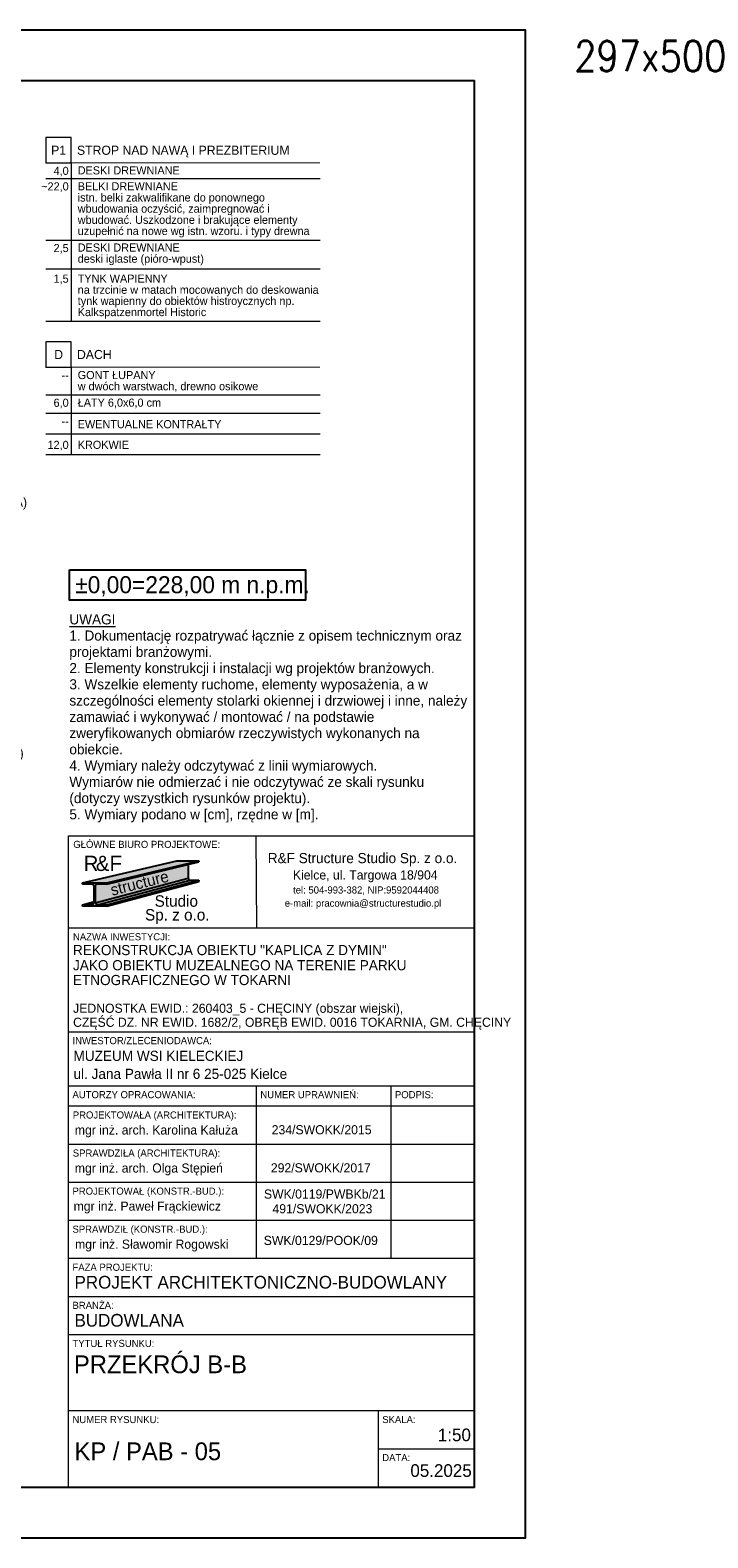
# Model space of a CAD drawing. Header units: centimetres. Extents: x 148485 to 162129, y -6573 to -2118.
# Tile 158 of 167: x 155867 to 156534, y -5088 to -3603. Entities that reach past the tile are written whole.
import ezdxf
from ezdxf.enums import TextEntityAlignment as Align

# ---------------------------------------------------------------- set-up
doc = ezdxf.new("R2010")
doc.units = ezdxf.units.CM
doc.header["$LTSCALE"] = 0.1
doc.layers.get('0').update_dxf_attribs({"color": 45})
for name, color, linetype, lineweight in [('A_opis_warstw', 60, 'Continuous', 13), ('A_Opisy', 7, 'Continuous', 18), ('HACZE', 52, 'Continuous', 9)]:
    doc.layers.add(name, color=color, linetype=linetype, lineweight=lineweight)
for name, color, linetype in [('A_wymiary_zewn', 4, 'Continuous'), ('Format', 7, 'Continuous'), ('ozn_graficzne_PROKON', 5, 'Continuous'), ('ozn_graficzne_R&F', 5, 'Continuous'), ('Section', 3, 'Continuous')]:
    doc.layers.add(name, color=color, linetype=linetype)
doc.styles.add('MtXpl_FL_Pismo_Techn', font='flptechn.ttf')
doc.styles.add('MtXpl_FL_Pismo_Techn_1', font='flptechn.ttf')
doc.styles.add('skala100(20)', font='simplex.shx', dxfattribs={"width": 0.85, "height": 21})
doc.styles.add('TECH', font='flptechn.ttf')

# ---------------------------------------------------------------- blocks, each defined once
blk = doc.blocks.new('tab_kaplica z dymin')
at = {"layer": 'A_wymiary_zewn', "true_color": 0xd7d6d6}
h = blk.add_hatch(color=254, dxfattribs=at)
h.dxf.hatch_style = 1
h.paths.add_polyline_path([(151234, -9049.8), (151212.4, -9049.8), (151119.4, -9071.6), (151143.4, -9071.6)])
at = {"layer": 'A_wymiary_zewn', "true_color": 0x848484}
h = blk.add_hatch(color=252, dxfattribs=at)
h.dxf.hatch_style = 1
h.paths.add_polyline_path([(151223.6, -9067.1), (151223.6, -9053.5), (151143.4, -9073), (151134.1, -9073, 0.414214), (151131.9, -9075.2), (151131.9, -9090.8, 0.037989), (151131.9, -9091.2)])
at = {"layer": 'A_wymiary_zewn', "true_color": 0x293133}
h = blk.add_hatch(color=250, dxfattribs=at)
h.dxf.hatch_style = 1
h.paths.add_polyline_path([(151234, -9051), (151234, -9049.8), (151143.4, -9071.6), (151143.4, -9073)])
h = blk.add_hatch(color=250, dxfattribs=at)
h.dxf.hatch_style = 1
edge = h.paths.add_edge_path()
edge.add_line((151119.4, -9093.1), (151128.7, -9093.1))
edge.add_arc((151128.7, -9090.8), 2.25, 270, 0)
edge.add_line((151131, -9090.8), (151131, -9075.2))
edge.add_arc((151128.7, -9075.2), 2.25, 0, 90)
edge.add_line((151128.7, -9073), (151119.4, -9073))
edge.add_line((151119.4, -9073), (151119.4, -9071.6))
edge.add_line((151119.4, -9071.6), (151143.4, -9071.6))
edge.add_line((151143.4, -9071.6), (151143.4, -9073))
edge.add_line((151143.4, -9073), (151134.1, -9073))
edge.add_arc((151134.1, -9075.2), 2.25, 90, 180)
edge.add_line((151131.9, -9075.2), (151131.9, -9090.8))
edge.add_arc((151134.1, -9090.8), 2.25, 180, 270)
edge.add_line((151134.1, -9093.1), (151143.4, -9093.1))
edge.add_line((151143.4, -9093.1), (151143.4, -9094.4))
edge.add_line((151143.4, -9094.4), (151119.4, -9094.4))
edge.add_line((151119.4, -9094.4), (151119.4, -9093.1))
at = {"layer": 'A_wymiary_zewn', "true_color": 0xafadad}
h = blk.add_hatch(color=253, dxfattribs=at)
h.dxf.hatch_style = 1
h.paths.add_polyline_path([(151225.6, -9069.1, -0.414214), (151223.6, -9067.1), (151131.9, -9091.2, 0.370396), (151134.1, -9093.1)])
at = {"layer": 'A_wymiary_zewn', "true_color": 0xd7d6d6}
h = blk.add_hatch(color=254, dxfattribs=at)
h.dxf.hatch_style = 1
h.paths.add_polyline_path([(151234, -9069.1), (151225.6, -9069.1), (151134.1, -9093.1), (151143.4, -9093.1)])
at = {"layer": 'A_wymiary_zewn', "true_color": 0x293133}
h = blk.add_hatch(color=250, dxfattribs=at)
h.dxf.hatch_style = 1
h.paths.add_polyline_path([(151234, -9070.3), (151234, -9069.1), (151143.4, -9093.1), (151143.4, -9094.4)])
at = {"layer": 'A_wymiary_zewn', "true_color": 0xafadad}
h = blk.add_hatch(color=253, dxfattribs=at)
h.dxf.hatch_style = 1
h.paths.add_polyline_path([(151131, -9090.8), (151131, -9090.1), (151119.4, -9093.1), (151128.7, -9093.1, 0.414214)])
at = {"color": 5}
for p, q in [((151105.6, -9025.2), (151505.6, -9025.2)), ((151105.6, -9666.7), (151105.6, -9025.2)), ((151505.6, -9025.2), (151505.6, -9666.7)), ((151505.6, -9666.7), (151105.6, -9666.7))]:
    blk.add_line(p, q, dxfattribs=at)
at = {"color": 4}
for p, q in [((151291.1, -9116.2), (151290.6, -9025.2)), ((151505.6, -9116.2), (151105.6, -9116.2)), ((151505.6, -9218.5), (151105.6, -9218.5)), ((151505.6, -9271.7), (151105.6, -9271.7)), ((151290.6, -9271.7), (151290.6, -9441.7)), ((151423.1, -9271.7), (151423.1, -9441.7)), ((151505.6, -9291.7), (151105.6, -9291.7)), ((151505.6, -9291.7), (151105.6, -9291.7)), ((151505.6, -9291.7), (151105.6, -9291.7)), ((151505.6, -9329.2), (151105.6, -9329.2)), ((151505.6, -9366.7), (151105.6, -9366.7)), ((151505.6, -9404.2), (151105.6, -9404.2)), ((151505.6, -9441.7), (151105.6, -9441.7)), ((151505.6, -9441.7), (151105.6, -9441.7)), ((151505.6, -9479.2), (151105.6, -9479.2)), ((151505.6, -9516.7), (151105.6, -9516.7)), ((151505.6, -9591.7), (151105.6, -9591.7)), ((151410.6, -9591.7), (151410.6, -9666.7)), ((151410.6, -9629.2), (151505.6, -9629.2))]:
    blk.add_line(p, q, dxfattribs=at)
at = {"layer": 'A_wymiary_zewn', "color": 250, "true_color": 0x293133}
for p, q in [((151119.4, -9071.6), (151212.4, -9049.8)), ((151143.4, -9071.6), (151234, -9049.8)), ((151143.4, -9073), (151234, -9051)), ((151212.4, -9049.8), (151234, -9049.8)), ((151223.6, -9053), (151223.6, -9067.1)), ((151234, -9049.8), (151234, -9051)), ((151119.4, -9073), (151119.4, -9071.6)), ((151119.4, -9071.6), (151143.4, -9071.6)), ((151128.7, -9073), (151119.4, -9073)), ((151131.9, -9091.2), (151223.6, -9067.1)), ((151134.1, -9093.1), (151225.6, -9069.1)), ((151143.4, -9073), (151134.1, -9073)), ((151143.4, -9093.1), (151234, -9069.1)), ((151143.4, -9094.4), (151234, -9070.3)), ((151143.4, -9071.6), (151143.4, -9073)), ((151225.6, -9069.1), (151234, -9069.1)), ((151131, -9090.8), (151131, -9075.2)), ((151131.9, -9075.2), (151131.9, -9090.8)), ((151119.4, -9093.1), (151131, -9090.1)), ((151119.4, -9093.1), (151128.7, -9093.1)), ((151119.4, -9094.4), (151119.4, -9093.1)), ((151143.4, -9094.4), (151119.4, -9094.4)), ((151134.1, -9093.1), (151143.4, -9093.1)), ((151143.4, -9093.1), (151143.4, -9094.4))]:
    blk.add_line(p, q, dxfattribs=at)
for centre, radius, start, end in [((151128.7, -9075.2), 2.25, 0, 90), ((151134.1, -9075.2), 2.25, 90, 180), ((151225.6, -9067.1), 2.03, 180, 270), ((151128.7, -9090.8), 2.25, 270, 0), ((151134.1, -9090.8), 2.25, 180, 270)]:
    blk.add_arc(centre, radius, start, end, dxfattribs=at)
at = {"layer": 'Section'}
for p, q in [((151212.4, -9049.8), (151234, -9049.8)), ((151234, -9049.8), (151234, -9051)), ((151234, -9069.1), (151234, -9070.3))]:
    blk.add_line(p, q, dxfattribs=at)
at = {"color": 4}
for s, height, style, p in [('GŁÓWNE BIURO PROJEKTOWE:', 7, 'TECH', (151110.4, -9037.2)), ('R&F Structure Studio Sp. z o.o.', 10, 'MtXpl_FL_Pismo_Techn', (151301.9, -9052.2)), ('Kielce, ul. Targowa 18/904', 9, 'MtXpl_FL_Pismo_Techn', (151326.6, -9068.3)), ('e-mail: pracownia@structurestudio.pl', 7, 'MtXpl_FL_Pismo_Techn', (151318.6, -9095.1)), ('tel: 504-993-382, NIP:9592044408', 7, 'MtXpl_FL_Pismo_Techn', (151326.8, -9082.1)), ('NAZWA INWESTYCJI:', 7, 'TECH', (151110.1, -9128.2)), ('REKONSTRUKCJA OBIEKTU "KAPLICA Z DYMIN"', 10, 'TECH', (151110.1, -9142.8)), ('JAKO OBIEKTU MUZEALNEGO NA TERENIE PARKU ', 10, 'TECH', (151110.1, -9157.7)), ('ETNOGRAFICZNEGO W TOKARNI ', 10, 'TECH', (151110, -9172.3)), ('JEDNOSTKA EWID.: 260403_5 - CHĘCINY (obszar wiejski), ', 9, 'TECH', (151110.2, -9199.6)), ('CZĘŚĆ DZ. NR EWID. 1682/2, OBRĘB EWID. 0016 TOKARNIA, GM. CHĘCINY  ', 9, 'TECH', (151110.2, -9213.4)), ('INWESTOR/ZLECENIODAWCA:', 7, 'TECH', (151109.6, -9230.5)), ('MUZEUM WSI KIELECKIEJ ', 10, 'TECH', (151110.6, -9247)), ('ul. Jana Pawła II nr 6 25-025 Kielce ', 10, 'TECH', (151110.6, -9264.7)), ('AUTORZY OPRACOWANIA:', 7, 'TECH', (151109.6, -9283.7)), ('NUMER UPRAWNIEŃ:', 7, 'TECH', (151294.6, -9283.7)), ('PODPIS:', 7, 'TECH', (151427.1, -9283.7)), ('PROJEKTOWAŁA (ARCHITEKTURA):', 7, 'TECH', (151109.9, -9303.7)), ('SPRAWDZIŁA (ARCHITEKTURA):', 7, 'TECH', (151109.9, -9341.2)), ('PROJEKTOWAŁ (KONSTR.-BUD.):', 7, 'TECH', (151109.6, -9378.7)), ('SPRAWDZIŁ (KONSTR.-BUD.):', 7, 'TECH', (151109.6, -9416.2)), ('FAZA PROJEKTU:', 7, 'TECH', (151109.6, -9453.7)), ('BRANŻA:', 7, 'TECH', (151109.6, -9491.2)), ('TYTUŁ RYSUNKU:', 7, 'TECH', (151109.6, -9528.7)), ('NUMER RYSUNKU:', 7, 'TECH', (151109.6, -9603.7)), ('SKALA:', 7, 'TECH', (151414.6, -9603.7)), ('DATA:', 7, 'TECH', (151414.6, -9641.2))]:
    blk.add_text(s, height=height, dxfattribs=dict(at, style=style)).set_placement(p)
at = {"color": 3, "style": 'TECH'}
for s, height, p in [('mgr inż. Paweł Frąckiewicz', 9, (151110.7, -9394.5)), ('SWK/0119/PWBKb/21', 9, (151298.1, -9382.6)), ('PROJEKT ARCHITEKTONICZNO-BUDOWLANY', 12.5, (151111.6, -9471.2)), ('BUDOWLANA', 12.5, (151111.6, -9508.7)), ('05.2025', 12.5, (151442.3, -9656.7))]:
    blk.add_text(s, height=height, dxfattribs=at).set_placement(p)
at = {"color": 3, "char_height": 9, "style": 'TECH'}
for s, insert, width, attachment_point in [('mgr inż. arch. Karolina Kałuża', (151111.9, -9322.2), 202.775, 7), ('234/SWOKK/2015', (151354.9, -9319.4), 115, 8), ('mgr inż. arch. Olga Stępień', (151111.9, -9359.7), 202.775, 7), ('292/SWOKK/2017', (151354.1, -9356.9), 115, 8), ('491/SWOKK/2023', (151355.7, -9397.2), 120, 8), ('mgr inż. Sławomir Rogowski', (151112.1, -9434.7), 202.775, 7), ('\\pxi-3,l4,t4;SWK/0129/POOK/09', (151349.6, -9428.4), 115, 8)]:
    blk.add_mtext(s, dxfattribs=dict(at, insert=insert, width=width, attachment_point=attachment_point))
at = {"layer": 'A_wymiary_zewn', "color": 10, "style": 'TECH'}
for s, p in [('R', (151120.6, -9059.9)), ('F', (151146.1, -9059.9))]:
    blk.add_text(s, height=15, dxfattribs=at).set_placement(p)
at = {"layer": 'A_wymiary_zewn', "color": 18, "true_color": 0x000000, "style": 'TECH'}
blk.add_text('&', height=15, dxfattribs=at).set_placement((151132.6, -9059.9))
at = {"layer": 'A_wymiary_zewn', "color": 4, "style": 'MtXpl_FL_Pismo_Techn_1'}
blk.add_text('structure', height=11.25, rotation=14.1318, dxfattribs=at).set_placement((151148.6, -9084.4))
at = {"layer": 'A_wymiary_zewn', "color": 1, "style": 'TECH'}
for s, p in [('Studio', (151190.5, -9095.1)), ('Sp. z o.o.', (151181, -9108.7))]:
    blk.add_text(s, height=11.25, dxfattribs=at).set_placement(p)
blk = doc.blocks.new('warstwy_przekrój_B')
at = {"layer": 'A_opis_warstw', "color": 8, "lineweight": 5}
for p, q in [((155837.5, -5254), (156107.5, -5254)), ((155517.5, -5288.4), (155787.5, -5288.4)), ((155517.5, -5303.4), (155787.5, -5303.4)), ((155837.5, -5314.7), (156107.5, -5314.7)), ((155837.5, -5343), (156107.5, -5343)), ((155517.5, -5353.2), (155787.5, -5353.2)), ((155517.5, -5380.9), (155787.5, -5380.9)), ((155517.5, -5395.9), (155787.5, -5395.9)), ((155837.5, -5394.5), (156107.5, -5394.5)), ((155517.5, -5475.6), (155787.5, -5475.6)), ((155837.5, -5467.1), (156107.5, -5467.1)), ((155837.5, -5485.3), (156107.5, -5485.3)), ((155517.5, -5505.8), (155787.5, -5505.8)), ((155837.5, -5505.5), (156107.5, -5505.5)), ((155837.5, -5525.8), (156107.5, -5525.8)), ((155517.5, -5545.4), (155787.5, -5545.4)), ((155517.5, -5626.3), (155787.5, -5626.3)), ((155517.5, -5665.9), (155787.5, -5665.9)), ((155517.5, -5696.1), (155787.5, -5696.1)), ((155517.5, -5735.8), (155787.5, -5735.8)), ((155517.5, -5753), (155787.5, -5753)), ((155517.5, -5792.6), (155787.5, -5792.6)), ((155517.5, -5870), (155787.5, -5870)), ((155517.5, -5941.2), (155787.5, -5941.2)), ((155517.5, -5991.6), (155787.5, -5991.6)), ((155517.5, -6069), (155787.5, -6069)), ((155517.5, -6140.2), (155787.5, -6140.2)), ((155517.5, -6190.6), (155787.5, -6190.6))]:
    blk.add_line(p, q, dxfattribs=at)
at = {"layer": 'A_opis_warstw', "const_width": 1}
for points in [[(155517.5, -5213.7), (155517.5, -5238.7), (155517.5, -5238.7), (155787.5, -5238.7)], [(155837.5, -5213.7), (155837.5, -5238.7), (155837.5, -5238.7), (156107.5, -5238.7)], [(155517.5, -5410.9), (155517.5, -5435.9), (155517.5, -5435.9), (155787.5, -5435.9)], [(155837.5, -5414.9), (155837.5, -5439.9), (155837.5, -5439.9), (156107.5, -5439.9)], [(155517.5, -5560.4), (155517.5, -5585.4), (155517.5, -5585.4), (155787.5, -5585.4)], [(155517.5, -5807.6), (155517.5, -5832.6), (155517.5, -5832.6), (155787.5, -5832.6)], [(155517.5, -6006.6), (155517.5, -6031.6), (155517.5, -6031.6), (155787.5, -6031.6)]]:
    blk.add_lwpolyline(points, dxfattribs=at)
at = {"layer": 'A_opis_warstw'}
for points in [[(155517.5, -5238.7), (155542.5, -5238.7), (155542.5, -5213.7), (155517.5, -5213.7)], [(155837.5, -5238.7), (155862.5, -5238.7), (155862.5, -5213.7), (155837.5, -5213.7)], [(155517.5, -5435.9), (155542.5, -5435.9), (155542.5, -5410.9), (155517.5, -5410.9)], [(155837.5, -5439.9), (155862.5, -5439.9), (155862.5, -5414.9), (155837.5, -5414.9)], [(155517.5, -5585.4), (155542.5, -5585.4), (155542.5, -5560.4), (155517.5, -5560.4)], [(155517.5, -5832.6), (155542.5, -5832.6), (155542.5, -5807.6), (155517.5, -5807.6)], [(155517.5, -6031.6), (155542.5, -6031.6), (155542.5, -6006.6), (155517.5, -6006.6)]]:
    blk.add_lwpolyline(points, close=True, dxfattribs=at)
at = {"layer": 'A_opis_warstw', "color": 8, "lineweight": 5}
for points in [[(155542.5, -5238.7), (155542.5, -5395.9)], [(155862.5, -5238.7), (155862.5, -5394.5)], [(155542.5, -5435.9), (155542.5, -5545.4)], [(155862.5, -5439.9), (155862.5, -5525.8)], [(155542.5, -5585.4), (155542.5, -5792.6)], [(155542.5, -5832.6), (155542.5, -5991.6)], [(155542.5, -6031.6), (155542.5, -6190.6)]]:
    blk.add_lwpolyline(points, dxfattribs=at)
at = {"layer": 'A_opis_warstw', "linetype": 'Continuous', "style": 'TECH'}
for s, p in [('PODŁOGA NA GRUNCIE', (155548.1, -5226.2)), ('STROP NAD NAWĄ I PREZBITERIUM', (155868.1, -5226.2)), ('ŚCIANA FUNDAMENTOWA', (155548.1, -5423.4)), ('DACH ', (155868.1, -5427.4)), ('ŚCIANA FUNDAMENTOWA (COKÓŁ KOŚCIOŁA)', (155548.1, -5572.9)), ('ŚCIANA ZEWNĘTRZNA (CZĘŚĆ PODOKIENNA)', (155548.1, -5820.1)), ('ŚCIANA ZEWNĘTRZNA (CZĘŚĆ GÓRNA)', (155548.1, -6019.1))]:
    blk.add_text(s, height=9, dxfattribs=at).set_placement(p, align=Align.MIDDLE_LEFT)
at = {"layer": 'A_opis_warstw', "color": 8, "style": 'TECH'}
for s, p in [('~5,0-8,0', (155539.9, -5251.1)), ('4,0', (155859.9, -5250.5)), ('~22,0', (155859.9, -5265.8)), ('4,0-8,0', (155539.9, -5299.2)), ('15,0', (155539.9, -5314.2)), ('2,5', (155859.9, -5326.5)), ('15,0', (155539.9, -5364)), ('1,5', (155859.9, -5356.7)), ('--', (155539.2, -5391.1)), ('--', (155539.9, -5447.7)), ('--', (155859.9, -5451.7)), ('33,0-', (155539.9, -5487.1)), ('6,0', (155859.9, -5478.9)), ('38,0', (155539.9, -5498.9)), ('--', (155859.9, -5497.1)), ('--', (155539.9, -5517.6)), ('12,0', (155859.9, -5520.4)), ('10,0', (155539.9, -5597.2)), ('--', (155539.9, -5638)), ('38,0', (155539.9, -5677.7)), ('--', (155539.9, -5707.9)), ('0,5', (155539.9, -5747.6)), ('1,5', (155539.9, -5764.8)), ('2,5', (155539.9, -5844.4)), ('--', (155539.9, -5881.8)), ('2,5', (155539.9, -5953)), ('2,5', (155539.9, -6043.4)), ('--', (155539.9, -6080.8)), ('2,5', (155539.9, -6152))]:
    blk.add_text(s, height=8, dxfattribs=at).set_placement(p, align=Align.RIGHT)
for s, p in [('PODSYPKA CEMENTOWO-PIASKOWA (1:4)', (155547.9, -5299.2)), ('GRUNT RODZIMY', (155547.9, -5392.7))]:
    blk.add_text(s, height=8, dxfattribs=at).set_placement(p)
at = {"layer": 'A_opis_warstw', "char_height": 9, "width": 25, "attachment_point": 5, "style": 'TECH'}
for s, insert in [('PG', (155530, -5226.2)), ('P1', (155850, -5226.2)), ('SF1', (155530, -5423.4)), ('D', (155850, -5427.4)), ('SF2', (155530, -5572.9)), ('SZ1', (155530, -5820.1)), ('SZ2', (155530, -6019.1))]:
    blk.add_mtext(s, dxfattribs=dict(at, insert=insert))
at = {"layer": 'A_opis_warstw', "color": 8, "char_height": 8, "line_spacing_factor": 0.825, "style": 'TECH'}
for s, insert, width, attachment_point in [('PŁYTY KAMIENNE Z PIASKOWCA CZERWONEGO\\Pistn. płyty wbudować. Uszkodzone i brakujące elementy uzupełnić na nowe wg istn. wzoru.\\PStopnie i progi kamienne wbudować/odtworzyć', (155548.8, -5264.9), 245.441, 4), ('DESKI DREWNIANE', (155868.8, -5242), 229.598, 1), ('\\A1;BELKI DREWNIANE\\Pistn. belki zakwalifikane do ponownego wbudowania oczyścić, zaimpregnować i wbudować. Uszkodzone i brakujące elementy uzupełnić na nowe wg istn. wzoru. i typy drewna', (155868.8, -5257.7), 239.389, 1), ('\\A1;PODBUDOWA\\Pz mieszanki niezwiązanej z kruszywem 0/31,5 lub beton C8/10 układany w stanie półsłuchym stabilizowany mechanicznie', (155548.8, -5329.6), 234.41, 4), ('DESKI DREWNIANE\\Pdeski iglaste (pióro-wpust) ', (155868.8, -5318), 229.598, 1), ('\\A1;PODBUDOWA\\Pz mieszanki niezwiązanej z kruszywem 31,5/63', (155548.8, -5368.4), 234.41, 4), ('TYNK WAPIENNY \\Pna trzcinie w matach mocowanych do deskowania \\Ptynk wapienny do obiektów histroycznych np. Kalkspatzenmortel Historic', (155868.8, -5348.6), 239.389, 1), ('HYDROIZOLACJA POWŁOKOWA\\Pdyspersyjna masa asfaltowo-kauczukowa \\Pnp. w systemie dyspersyjnm IZOHAN', (155548.8, -5439.6), 239.389, 1), ('GONT ŁUPANY \\Pw dwóch warstwach, drewno osikowe', (155868.8, -5443.6), 239.389, 1), ('\\A1;BLOCZEK BETONOWY \\Pna zaprawie cementowej uplastycznionej', (155548.8, -5479.3), 239.389, 1), ('ŁATY 6,0x6,0 cm', (155868.8, -5470.8), 239.389, 1), ('\\A1;EWENTUALNE KONTRAŁTY', (155868.8, -5492), 239.389, 1), ('HYDROIZOLACJA POWŁOKOWA\\Pdyspersyjna masa asfaltowo-kauczukowa \\Pnp. w systemie dyspersyjnm IZOHAN', (155548.8, -5509.5), 239.389, 1), ('KROKWIE', (155868.8, -5512.3), 239.389, 1), ('WARSTWA LICOWA z wapienia pińczowskiego na zaprawie trasowo-wapienno-cementowej np. Remmers. Powierzchnie poddać hydrofobizacji', (155548.8, -5589.1), 239.389, 1), ('HYDROIZOLACJA POWŁOKOWA\\Pdyspersyjna masa asfaltowo-kauczukowa \\Pnp. w systemie dyspersyjnm IZOHAN', (155548.8, -5629.9), 239.389, 1), ('\\A1;BLOCZEK BETONOWY \\Pna zaprawie cementowej uplastycznionej', (155548.8, -5669.6), 239.389, 1), ('HYDROIZOLACJA POWŁOKOWA\\Pdyspersyjna masa asfaltowo-kauczukowa \\Pnp. w systemie dyspersyjnm IZOHAN', (155548.8, -5699.8), 239.389, 1), ('\\A1;SZLAM MINERALNY', (155548.8, -5740.4), 239.389, 1), ('TYNK JEDNOWARSTWOWY\\Pdo obiektów historycznych na bazie tynków renowacyjnych np. Remmers SP Top White', (155548.8, -5756.7), 239.389, 1), ('SZALOWANIE W UKŁADZIE PIONOWYM\\Pdeski iglaste na krawędziakach drewnianych (gr.~5cm) wyrównujących płaszczyznę bali', (155548.8, -5836.3), 239.389, 1), ('\\A1;BALE DREWNIANE \\P(gr. ~15cm - kościół, gr.~10cm zakrystii)\\Pistn. bale zakwalifikane do ponownego wbudowania oczyścić, zaimpregnować i wbudować. Uszkodzone i brakujące elementy uzupełnić na nowe wg istn. wzoru. i typy drewna', (155548.8, -5873.7), 239.389, 1), ('SZALOWANIE W UKŁADZIE POZIOMYM\\Pdeski iglaste (pióro-wpust) na krawędziakach  drewnianych gr. ~5cmwyrównujących płaszczyznę bali', (155548.8, -5944.5), 229.598, 1), ('SZALOWANIE W UKŁADZIE PIONOWYM\\Pdeski iglaste na krawędziakach drewnianych \\P(gr. ~5cm) wyrównujących płaszczyznę bali', (155548.8, -6035.3), 239.389, 1), ('\\A1;BALE DREWNIANE \\P(gr. ~15cm - kościół, gr.~10cm zakrystii)\\Pistn. bale zakwalifikane do ponownego wbudowania oczyścić, zaimpregnować i wbudować. Uszkodzone i brakujące elementy uzupełnić na nowe wg istn. wzoru. i typy drewna', (155548.8, -6072.7), 239.389, 1), ('SZALOWANIE W UKŁADZIE POZIOMYM\\Pdeski iglaste (pióro-wpust) na krawędziakach  drewnianych gr. ~5cmwyrównujących płaszczyznę bali', (155548.8, -6143.5), 229.598, 1)]:
    blk.add_mtext(s, dxfattribs=dict(at, insert=insert, width=width, attachment_point=attachment_point))

msp = doc.modelspace()

# ---------------------------------------------------------------- linework, layer by layer
at = {"layer": 'Format'}
msp.add_lwpolyline([(153854.639, -5087.917), (156354.639, -5087.917), (156354.639, -3602.917), (153854.639, -3602.917)], close=True, dxfattribs=at)
at = {"layer": 'ozn_graficzne_PROKON', "color": 4}
msp.add_lwpolyline([(155905.599, -4134.317), (156138.099, -4134.317), (156138.099, -4164.317), (155905.599, -4164.317)], close=True, dxfattribs=at)
at = {"layer": 'ozn_graficzne_R&F'}
msp.add_lwpolyline([(153979.639, -5037.917), (156304.639, -5037.917), (156304.639, -3652.917), (153979.639, -3652.917)], close=True, dxfattribs=at)

# ---------------------------------------------------------------- block references
at = {"layer": 'A_wymiary_zewn'}
msp.add_blockref('warstwy_przekrój_B', (45, 1505), dxfattribs=at)
at = {"layer": 'HACZE'}
msp.add_blockref('tab_kaplica z dymin', (4799.048, 4628.809), dxfattribs=at)

# ---------------------------------------------------------------- texts
at = {"color": 2, "style": 'TECH'}
for s, height, p in [('PRZEKRÓJ B-B', 17.5, (155910.081, -4925.734)), ('1:50', 12.5, (156268.408, -4992.753))]:
    msp.add_text(s, height=height, dxfattribs=at).set_placement(p)
at = {"color": 1, "style": 'TECH'}
msp.add_text('KP / PAB - 05', height=17.5, dxfattribs=at).set_placement((155910.639, -5011.418))
at = {"layer": 'A_Opisy', "insert": (155905.599, -4178.215), "char_height": 10, "width": 392.29155, "attachment_point": 1, "line_spacing_factor": 0.96, "style": 'TECH'}
msp.add_mtext('{\\L\\C2;UWAGI\\P\\l\\C3;1. Dokumentację rozpatrywać łącznie z opisem technicznym oraz projektami branżowymi. \\P2. Elementy konstrukcji i instalacji wg projektów branżowych.\\P3. Wszelkie elementy ruchome, elementy wyposażenia, a w szczególności elementy stolarki okiennej i drzwiowej i inne, należy zamawiać i wykonywać / montować / na podstawie zweryfikowanych obmiarów rzeczywistych wykonanych na obiekcie.\\P4. Wymiary należy odczytywać z linii wymiarowych. \\PWymiarów nie odmierzać i nie odczytywać ze skali rysunku (dotyczy wszystkich rysunków projektu).\\P5. Wymiary podano w [cm], rzędne w [m].}', dxfattribs=at)
at = {"layer": 'HACZE', "color": 1, "style": 'skala100(20)', "width": 0.85}
msp.add_text('297x500', height=30, dxfattribs=at).set_placement((156402.769, -3643.476))
at = {"layer": 'ozn_graficzne_PROKON', "ltscale": 50, "insert": (155911.294, -4140.739), "char_height": 16.767, "width": 270.30218, "attachment_point": 1, "style": 'TECH'}
msp.add_mtext('\\pxt56.522;{\\C5;±0,00=228,00 m n.p.m.}', dxfattribs=at)

doc.saveas('drawing.dxf')
